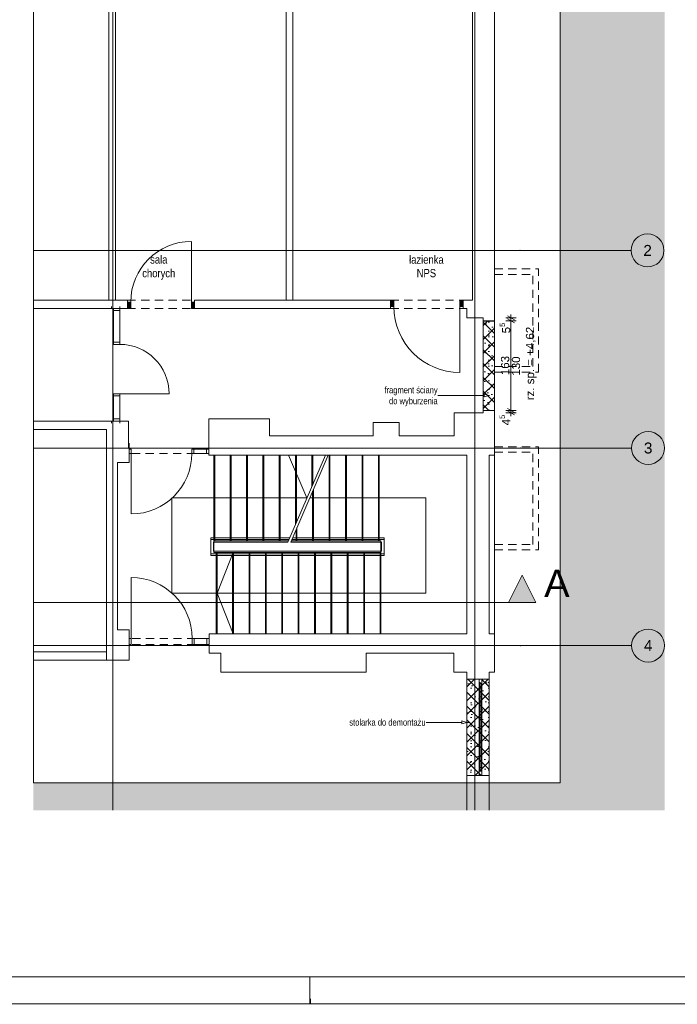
# Paper-space layout 'A-19 ROZBIÓRKI - PIĘTRO 1' of a CAD drawing. Header units: millimetres. Extents: x 0 to 540, y 0 to 297.
# Tile 6 of 8: x 307 to 427, y 0 to 179. Entities that reach past the tile are written whole.
import ezdxf
from ezdxf.xclip import XClip

# ---------------------------------------------------------------- set-up
doc = ezdxf.new("R2010")
doc.units = ezdxf.units.MM
doc.header["$MEASUREMENT"] = 0
doc.header["$XCLIPFRAME"] = 0
for name, pattern in [('ACAD_ISO03W100', [300, 120, -180]), ('DASHDOTX2', [1000, 500, -250, 0, -250]), ('GESTRICHELT2', [93.75, 62.5, -31.25]), ('Przer. długie kreski', [2.5, 1.5, -1]), ('PRZERYWANA_DU_A', [550, 350.0000000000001, -199.9999999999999])]:
    doc.linetypes.add(name, pattern=pattern)
for name, color, linetype, lineweight in [('0_Nr_pióra__2', 8, 'Continuous', 13), ('A_linie przekroju_Nr_pióra__1', 7, 'Continuous', 20), ('A_pomocnicze_Nr_pióra__1', 7, 'Continuous', 20), ('A_wymiary_Nr_pióra__1', 7, 'Continuous', 20), ('A_wymiary_Nr_pióra__2', 8, 'Continuous', 13), ('A_ściany_Nr_pióra__1', 7, 'Continuous', 20), ('Drzwi Archicad_Nr_pióra__1', 7, 'Continuous', 20)]:
    doc.layers.add(name, color=color, linetype=linetype, lineweight=lineweight)
for name, color, linetype, lineweight, true_color in [('A__balustrada_Nr_pióra__161', 7, 'Continuous', 5, 0x949494), ('A_Arkusz_Nr_pióra__255', 7, 'Continuous', 15, 0x242424), ('A_opis_Nr_pióra__255', 7, 'Continuous', 15, 0x242424), ('A_opis_Nr_pióra__8', 7, 'Continuous', 13, 0x4c4c4c), ('A_osie_Nr_pióra__16', 7, 'Continuous', 5, 0x0f0f0f), ('A_osie_Nr_pióra__76', 7, 'Continuous', 5, 0x2d2d2d), ('A_pochwyt_Nr_pióra__161', 7, 'Continuous', 5, 0x949494), ('A_pomocnicze_Nr_pióra__4', 7, 'Continuous', 18, 0x4b4b4b), ('A_rozbiórki_Nr_pióra__10', 7, 'Continuous', 13, 0x4b4b4b), ('A_schody_Nr_pióra__10', 7, 'Continuous', 13, 0x4b4b4b), ('A_schody_Nr_pióra__4', 7, 'Continuous', 18, 0x4b4b4b), ('A_ściany_Nr_pióra__10', 7, 'Continuous', 13, 0x4b4b4b), ('Okna Archicada_Nr_pióra__19', 7, 'Continuous', 5, 0x191919)]:
    doc.layers.add(name, color=color, linetype=linetype, lineweight=lineweight, true_color=true_color)
for name, color, linetype in [('A_linie przekroju', 7, 'Continuous'), ('A_podrys', 7, 'Continuous'), ('A_rozbiórki', 7, 'Continuous'), ('Drzwi Archicad', 7, 'Continuous')]:
    doc.layers.add(name, color=color, linetype=linetype)
doc.styles.add('STYL_AUTOMATYCZNY_1', font='arial.ttf')
doc.styles.add('STYL_AUTOMATYCZNY_2', font='ARIALN.TTF')
doc.styles.add('STYL_AUTOMATYCZNY_4', font='arial.ttf')
pattern_1 = [(45, (-1715.196666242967, -343.8120500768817), (-1.257235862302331, 1.257235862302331), []), (135, (-1715.196666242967, -343.8120500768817), (1.257235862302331, 1.257235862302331), []), (90, (-1716.453902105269, -342.5548142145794), (-1.600200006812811, 0), [0, -1.066800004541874, 0, -1.600200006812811]), (155, (-1715.196666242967, -341.2975783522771), (0.6762737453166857, 1.450273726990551), [0, -0.7823200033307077, 0, -1.351280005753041])]

# ---------------------------------------------------------------- blocks, each defined once
blk = doc.blocks.new('Rysunek_2_2', base_point=(-1715.196666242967, -343.8120500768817))
at = {"linetype": 'Continuous', "lineweight": 0, "true_color": 0x484848}
blk.add_hatch(color=251, dxfattribs=at).paths.add_polyline_path([(424.6684466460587, 244.0727836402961), (309.6032347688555, 244.0727836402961), (309.6032347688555, 199.0727832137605), (405.6684422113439, 199.0727832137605), (405.6684422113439, 40.26278694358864), (309.6032347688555, 40.26278694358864), (309.6032347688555, 35.26278302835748), (424.6684466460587, 35.26278302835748)])
at = {"layer": 'A_linie przekroju', "linetype": 'Continuous', "lineweight": 0, "true_color": 0x000000}
blk.add_hatch(color=18, dxfattribs=at).paths.add_polyline_path([(401.2129485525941, 73.09548869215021), (398.7129485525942, 78.09548869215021), (396.2129485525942, 73.09548869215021)])
at = {"layer": 'A_rozbiórki', "linetype": 'Continuous', "lineweight": 0, "true_color": 0x4b4b4b}
h = blk.add_hatch(dxfattribs=at)
h.set_pattern_fill('facing_tile_0002', color=251, style=0, pattern_type=2)
h.set_pattern_definition(pattern_1)
h.paths.add_polyline_path([(391.6184427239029, 124.4180721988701), (391.6184427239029, 108.1027840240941), (393.668442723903, 108.1027840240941), (393.668442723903, 124.4180721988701)])
h = blk.add_hatch(dxfattribs=at)
h.set_pattern_fill('facing_tile_0002', color=251, style=0, pattern_type=2)
h.set_pattern_definition(pattern_1)
h.paths.add_polyline_path([(388.6484427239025, 59.11278402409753), (388.6484427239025, 41.61278402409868), (392.6684427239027, 41.61278402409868), (392.6684427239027, 59.11278402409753)])
at = {"layer": 'Drzwi Archicad', "linetype": 'Continuous', "lineweight": 0, "true_color": 0xfdfdfd}
for points in [[(326.7484427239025, 126.7027840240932), (327.3484427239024, 126.7027840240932), (327.3484427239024, 127.8527840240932), (326.7484427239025, 127.8527840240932)], [(338.9984427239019, 127.8527840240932), (338.398442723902, 127.8527840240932), (338.398442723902, 126.7027840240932), (338.9984427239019, 126.7027840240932)], [(374.7184427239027, 128.2027840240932), (374.7184427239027, 127.0527840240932), (375.3184427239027, 127.0527840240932), (375.3184427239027, 128.2027840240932)], [(387.9484427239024, 127.0527840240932), (387.9484427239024, 128.2027840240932), (387.3484427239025, 128.2027840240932), (387.3484427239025, 127.0527840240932)]]:
    blk.add_hatch(color=7, dxfattribs=at).paths.add_polyline_path(points)
at = {"layer": '0_Nr_pióra__2', "color": 8, "linetype": 'PRZERYWANA_DU_A', "lineweight": 13, "flags": 128}
for points in [[(309.6032325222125, 199.0727840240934), (309.6032325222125, 40.26278402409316)], [(309.6032325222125, 40.26278402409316), (405.6684427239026, 40.26278402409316), (405.6684427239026, 199.0727840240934), (309.6032325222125, 199.0727840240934)]]:
    blk.add_lwpolyline(points, dxfattribs=at)
at = {"layer": 'A__balustrada_Nr_pióra__161', "color": 252, "linetype": 'Continuous', "lineweight": 5, "true_color": 0x949494}
for p, q in [((341.9284417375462, 81.66278255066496), (341.9284417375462, 84.90278386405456)), ((341.9284417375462, 84.60278408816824), (356.2273316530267, 84.60278408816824)), ((356.7273302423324, 84.60278408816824), (373.5584421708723, 84.60278408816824)), ((373.5584421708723, 81.66278255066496), (373.5584421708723, 84.90278386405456)), ((342.4284434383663, 84.10278549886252), (356.0119495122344, 84.10278549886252)), ((342.4284434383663, 82.46278402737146), (342.4284434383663, 84.10278549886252)), ((356.5119481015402, 84.10278549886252), (373.0584435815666, 84.10278549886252)), ((373.0584435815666, 82.46278402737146), (373.0584435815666, 84.10278549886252)), ((341.9284417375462, 81.96278543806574), (373.5584421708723, 81.96278543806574)), ((342.4284434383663, 82.46278402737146), (373.0584435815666, 82.46278402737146))]:
    blk.add_line(p, q, dxfattribs=at)
at = {"layer": 'A_linie przekroju_Nr_pióra__1', "color": 7, "linetype": 'ACAD_ISO03W100', "lineweight": 20}
blk.add_line((309.6032353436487, 73.0954883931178), (396.2129487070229, 73.0954883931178), dxfattribs=at)
at = {"layer": 'A_linie przekroju_Nr_pióra__1', "color": 7, "linetype": 'Continuous', "lineweight": 20, "flags": 128}
blk.add_lwpolyline([(401.2129485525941, 73.09548869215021), (396.2129485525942, 73.09548869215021), (398.7129485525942, 78.09548869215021)], close=True, dxfattribs=at)
at = {"layer": 'A_opis_Nr_pióra__255', "color": 250, "linetype": 'Continuous', "lineweight": 15, "true_color": 0x242424}
for p, q in [((385.5477140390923, 110.8154076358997), (383.3070969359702, 110.8154076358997)), ((391.7743429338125, 110.8154076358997), (385.5477140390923, 110.8154076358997)), ((391.7743429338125, 110.5654067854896), (391.7743429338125, 111.0654084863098)), ((392.7073554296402, 110.8154076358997), (391.7743429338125, 111.0654084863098)), ((392.7073554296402, 110.8154076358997), (391.7743429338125, 110.5654067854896)), ((383.4454161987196, 51.27491734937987), (381.2047990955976, 51.27491734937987)), ((387.7154314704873, 51.27491734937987), (383.4454161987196, 51.27491734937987)), ((387.7154314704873, 51.02491649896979), (387.7154314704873, 51.52491508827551)), ((388.648443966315, 51.27491734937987), (387.7154314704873, 51.52491508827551)), ((388.648443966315, 51.27491734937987), (387.7154314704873, 51.02491649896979))]:
    blk.add_line(p, q, dxfattribs=at)
at = {"layer": 'A_osie_Nr_pióra__16', "color": 250, "linetype": 'DASHDOTX2', "lineweight": 5, "true_color": 0x0f0f0f}
for p, q in [((324.1004417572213, 184.72075862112), (324.1004417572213, 35.26278466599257)), ((390.1004414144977, 184.72075862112), (390.1004414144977, 35.26278466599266)), ((398.3161532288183, 137.2627828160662), (309.6032327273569, 137.2627828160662)), ((398.3161550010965, 137.2627840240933), (418.5672359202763, 137.2627825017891)), ((398.4173639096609, 101.2627815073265), (309.6032327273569, 101.2627815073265)), ((398.417362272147, 101.2627840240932), (418.6684441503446, 101.262784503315)), ((398.4173639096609, 65.2627875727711), (309.6032327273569, 65.2627875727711)), ((398.417362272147, 65.26278402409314), (418.6684441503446, 65.26278339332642))]:
    blk.add_line(p, q, dxfattribs=at)
for p in [(398.3161550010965, 137.2627840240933), (398.3161550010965, 137.2627840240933), (398.417362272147, 101.2627840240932), (398.417362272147, 101.2627840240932), (398.417362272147, 65.26278402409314), (398.417362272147, 65.26278402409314)]:
    blk.add_point(p, dxfattribs=at)
at = {"layer": 'A_osie_Nr_pióra__76', "color": 250, "linetype": 'Continuous', "lineweight": 5, "true_color": 0x2d2d2d}
for centre in [(421.5672354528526, 137.2627840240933), (421.668442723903, 101.2627840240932), (421.668442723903, 65.26278402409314)]:
    blk.add_circle(centre, 3, dxfattribs=at)
at = {"layer": 'A_pochwyt_Nr_pióra__161', "color": 252, "linetype": 'Continuous', "lineweight": 5, "true_color": 0x949494}
for p, q in [((341.9284417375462, 84.90278386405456), (356.3565590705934, 84.90278386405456)), ((356.8565607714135, 84.90278386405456), (373.5584421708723, 84.90278386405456)), ((341.9284417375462, 81.66278255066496), (373.5584421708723, 81.66278255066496))]:
    blk.add_line(p, q, dxfattribs=at)
at = {"layer": 'A_pomocnicze_Nr_pióra__1', "color": 7, "linetype": 'Continuous', "lineweight": 20}
for p, q in [((393.6684431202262, 99.95278402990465), (393.6684431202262, 67.39278304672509)), ((388.648443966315, 59.11278487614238), (388.648443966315, 41.61278446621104)), ((392.6684428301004, 59.11278487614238), (392.6684428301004, 41.61278446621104))]:
    blk.add_line(p, q, dxfattribs=at)
at = {"layer": 'A_rozbiórki_Nr_pióra__10', "color": 251, "linetype": 'ACAD_ISO03W100', "lineweight": 13, "true_color": 0x4b4b4b, "flags": 128}
for points in [[(391.6184427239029, 124.4180721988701), (393.668442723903, 124.4180721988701), (393.668442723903, 108.1027840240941), (391.6184427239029, 108.1027840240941)], [(388.6484427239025, 59.11278402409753), (392.6684427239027, 59.11278402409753), (392.6684427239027, 41.61278402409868), (388.6484427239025, 41.61278402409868)]]:
    blk.add_lwpolyline(points, close=True, dxfattribs=at)
at = {"layer": 'A_schody_Nr_pióra__10', "color": 251, "linetype": 'GESTRICHELT2', "lineweight": 13, "true_color": 0x4b4b4b}
for p, q in [((342.6784411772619, 99.95278402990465), (342.6784411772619, 84.35278323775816)), ((345.6524422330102, 99.95278402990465), (345.6524422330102, 84.35278323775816)), ((348.6264432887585, 99.95278402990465), (348.6264432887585, 84.35278323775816)), ((351.6004412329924, 99.95278402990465), (351.6004412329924, 84.35278323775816)), ((354.5744422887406, 99.95278402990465), (354.5744422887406, 84.35278323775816)), ((357.5484433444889, 99.95278402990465), (357.5484433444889, 87.66967940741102)), ((360.5224412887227, 99.95278402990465), (360.5224412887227, 94.57367566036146)), ((363.6594421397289, 99.95278402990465), (363.6594421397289, 84.35278323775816)), ((366.6624425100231, 99.95278402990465), (366.6624425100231, 84.35278323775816)), ((369.6654428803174, 99.95278402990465), (369.6654428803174, 84.35278323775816)), ((372.6684432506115, 99.95278402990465), (372.6684432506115, 84.35278323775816)), ((360.6564417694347, 93.7240237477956), (360.6564417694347, 84.35278323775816)), ((357.6534413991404, 86.75270676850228), (357.6534413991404, 84.35278323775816)), ((342.9384424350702, 82.21278317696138), (342.9384424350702, 67.39278304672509)), ((345.9254433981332, 82.21278317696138), (345.9254433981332, 67.39278304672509)), ((348.9124412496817, 82.21278317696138), (348.9124412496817, 67.39278304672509)), ((351.8994422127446, 82.21278317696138), (351.8994422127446, 67.39278304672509)), ((354.8864431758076, 82.21278317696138), (354.8864431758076, 67.39278304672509)), ((357.8734441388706, 82.21278317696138), (357.8734441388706, 67.39278304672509)), ((360.8604419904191, 82.21278317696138), (360.8604419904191, 67.39278304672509)), ((363.8474429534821, 82.21278317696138), (363.8474429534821, 67.39278304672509)), ((366.8344439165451, 82.21278317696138), (366.8344439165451, 67.39278304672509)), ((369.8214417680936, 82.21278317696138), (369.8214417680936, 67.39278304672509)), ((372.8084427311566, 82.21278317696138), (372.8084427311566, 67.39278304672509))]:
    blk.add_line(p, q, dxfattribs=at)
at = {"layer": 'A_schody_Nr_pióra__4', "color": 251, "linetype": 'Continuous', "lineweight": 18, "true_color": 0x4b4b4b}
for p, q in [((342.5284412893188, 99.95278402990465), (342.5284412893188, 82.21278317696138)), ((345.502442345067, 99.95278402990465), (345.502442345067, 84.35278323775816)), ((348.4764434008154, 99.95278402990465), (348.4764434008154, 84.35278323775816)), ((351.4504413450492, 99.95278402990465), (351.4504413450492, 84.35278323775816)), ((354.4244424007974, 99.95278402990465), (354.4244424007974, 84.35278323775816)), ((356.0119495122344, 84.10278549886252), (362.8395767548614, 99.95278402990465)), ((359.4796078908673, 92.15278363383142), (356.1196390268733, 99.95278402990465)), ((356.5119481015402, 84.10278549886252), (363.339575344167, 99.95278402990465)), ((357.3984434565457, 99.95278402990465), (357.3984434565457, 87.32146360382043)), ((360.3724414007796, 99.95278402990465), (360.3724414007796, 94.22545674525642)), ((363.5094422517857, 99.95278402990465), (363.5094422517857, 84.35278323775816)), ((366.51244262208, 99.95278402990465), (366.51244262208, 84.35278323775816)), ((369.5154429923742, 99.95278402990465), (369.5154429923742, 84.35278323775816)), ((372.5184433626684, 99.95278402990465), (372.5184433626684, 84.35278323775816)), ((360.5064418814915, 93.37580483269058), (360.5064418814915, 84.35278323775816)), ((359.4796078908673, 92.15278363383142), (334.8284418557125, 92.15278363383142)), ((334.8284418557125, 74.80278311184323), (334.8284418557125, 92.15278363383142)), ((381.1623891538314, 92.15278363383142), (359.979606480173, 92.15278363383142)), ((381.1623891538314, 74.80278311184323), (381.1623891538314, 92.15278363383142)), ((357.5034415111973, 86.40448785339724), (357.5034415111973, 84.35278323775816)), ((342.5284412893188, 84.35278323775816), (356.1196390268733, 84.35278323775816)), ((356.6196407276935, 84.35278323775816), (372.9584426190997, 84.35278323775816)), ((372.9584426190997, 84.35278323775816), (372.9584426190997, 67.39278304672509)), ((372.9584426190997, 82.21278317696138), (342.5284412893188, 82.21278317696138)), ((343.0884423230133, 82.21278317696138), (343.0884423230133, 67.39278304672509)), ((346.0504547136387, 82.21278317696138), (343.0884423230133, 74.80278311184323)), ((346.0754432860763, 82.21278317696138), (346.0754432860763, 67.39278304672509)), ((349.0624442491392, 82.21278317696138), (349.0624442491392, 67.39278304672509)), ((352.0494421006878, 82.21278317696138), (352.0494421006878, 67.39278304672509)), ((355.0364430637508, 82.21278317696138), (355.0364430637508, 67.39278304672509)), ((358.0234440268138, 82.21278317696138), (358.0234440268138, 67.39278304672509)), ((361.0104418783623, 82.21278317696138), (361.0104418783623, 67.39278304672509)), ((363.9974428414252, 82.21278317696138), (363.9974428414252, 67.39278304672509)), ((366.9844438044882, 82.21278317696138), (366.9844438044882, 67.39278304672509)), ((369.9714416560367, 82.21278317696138), (369.9714416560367, 67.39278304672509)), ((334.8284418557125, 74.80278311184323), (381.1623891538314, 74.80278311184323)), ((346.0504920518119, 67.39278304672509), (343.0884423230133, 74.80278311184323))]:
    blk.add_line(p, q, dxfattribs=at)
at = {"layer": 'A_wymiary_Nr_pióra__1', "color": 7, "linetype": 'Continuous', "lineweight": 20}
for p, q in [((396.0434434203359, 125.3336282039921), (397.2934414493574, 124.6119404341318)), ((397.2934414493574, 124.0572289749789), (396.0434434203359, 124.7789167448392)), ((396.0434434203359, 108.4636285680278), (397.2934414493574, 107.7419407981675)), ((396.0434434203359, 108.0136289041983), (397.2934414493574, 107.2919411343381))]:
    blk.add_line(p, q, dxfattribs=at)
at = {"layer": 'A_wymiary_Nr_pióra__2', "color": 8, "linetype": 'Continuous', "lineweight": 13}
for p, q in [((396.6684439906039, 124.9727827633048), (396.6684439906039, 125.5840335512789)), ((397.6059432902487, 124.9727827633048), (395.7309415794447, 124.9727827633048)), ((397.6059432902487, 124.4180713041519), (395.7309415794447, 124.4180713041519)), ((396.6684439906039, 124.4180713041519), (396.6684439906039, 124.9727827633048)), ((396.6684439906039, 108.1027831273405), (396.6684439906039, 124.4180713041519)), ((397.6059432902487, 108.1027831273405), (395.7309415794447, 108.1027831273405)), ((397.6059432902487, 107.652783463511), (395.7309415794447, 107.652783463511)), ((396.6684439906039, 107.652783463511), (396.6684439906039, 108.1027831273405)), ((396.6684439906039, 107.0415326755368), (396.6684439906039, 107.652783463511))]:
    blk.add_line(p, q, dxfattribs=at)
at = {"layer": 'A_ściany_Nr_pióra__1', "color": 7, "linetype": 'Continuous', "lineweight": 20}
for p, q in [((326.7484424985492, 128.2027836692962), (326.3784429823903, 128.2027836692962)), ((326.7484424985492, 127.8527849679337), (326.7484424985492, 128.2027836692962)), ((326.7484424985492, 126.7027847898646), (326.7484424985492, 127.8527849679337)), ((338.9984437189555, 128.2027836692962), (339.3684432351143, 128.2027836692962)), ((338.9984437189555, 127.8527849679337), (338.9984437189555, 128.2027836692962)), ((338.9984437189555, 126.7027847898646), (338.9984437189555, 127.8527849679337)), ((374.7184427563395, 128.2027836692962), (374.2484422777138, 128.2027836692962)), ((374.7184427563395, 128.2027836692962), (374.7184427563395, 127.0527834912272)), ((387.9484434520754, 128.2027836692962), (388.4184439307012, 128.2027836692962)), ((387.9484434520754, 128.2027836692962), (387.9484434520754, 127.0527834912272)), ((323.8484425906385, 126.7027847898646), (323.8484425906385, 127.0727843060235)), ((324.198441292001, 126.7027847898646), (323.8484425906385, 126.7027847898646)), ((325.34844147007, 126.7027847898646), (324.198441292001, 126.7027847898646)), ((325.34844147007, 126.7027847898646), (325.34844147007, 127.0727843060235)), ((326.7484424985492, 126.7027847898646), (326.2784420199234, 126.7027847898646)), ((338.9984437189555, 126.7027847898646), (339.4684441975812, 126.7027847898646)), ((374.7184427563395, 126.7027847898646), (374.3484432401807, 126.7027847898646)), ((374.7184427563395, 127.0527834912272), (374.7184427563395, 126.7027847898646)), ((387.9484434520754, 127.0527834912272), (387.9484434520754, 126.7027847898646)), ((387.9484434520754, 126.7027847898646), (388.3184429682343, 126.7027847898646)), ((392.9184436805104, 124.4027844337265), (391.6184436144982, 124.4027844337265)), ((392.9184436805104, 124.4027844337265), (393.6684431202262, 124.4027844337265)), ((392.9184436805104, 108.1027831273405), (391.6184436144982, 108.1027831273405)), ((392.9184436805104, 108.1027831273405), (393.6684431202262, 108.1027831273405)), ((323.8484425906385, 106.1477843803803), (323.8484425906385, 105.7777848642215)), ((324.198441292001, 106.1477843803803), (323.8484425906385, 106.1477843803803)), ((325.34844147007, 106.1477843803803), (324.198441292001, 106.1477843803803)), ((325.34844147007, 106.1477843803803), (325.34844147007, 105.7777848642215)), ((327.0584426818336, 101.0727829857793), (327.0584426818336, 102.1527834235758)), ((327.0584426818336, 100.2727846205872), (327.0584426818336, 101.0727829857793)), ((341.5684426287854, 101.0727829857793), (341.5684426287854, 102.1527834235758)), ((341.5684426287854, 100.2727846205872), (341.5684426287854, 101.0727829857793)), ((327.0584426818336, 99.95278402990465), (327.0584426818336, 100.2727846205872)), ((341.5684426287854, 99.95278402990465), (341.5684426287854, 100.2727846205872)), ((327.0484422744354, 67.38278263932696), (327.0484422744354, 66.5827842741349)), ((327.0484422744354, 66.5827842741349), (327.0484422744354, 65.43278409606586)), ((341.6284419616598, 67.38278263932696), (341.6284419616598, 66.5827842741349)), ((341.6284419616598, 66.5827842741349), (341.6284419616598, 65.43278409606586)), ((327.0484422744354, 65.43278409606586), (327.0484422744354, 65.18278324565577)), ((341.6284419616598, 65.43278409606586), (341.6284419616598, 65.18278324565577)), ((392.6684428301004, 59.11278487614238), (388.648443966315, 59.11278487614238)), ((392.6684428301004, 41.61278446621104), (388.648443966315, 41.61278446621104))]:
    blk.add_line(p, q, dxfattribs=at)
at = {"layer": 'A_ściany_Nr_pióra__1', "color": 7, "linetype": 'Continuous', "lineweight": 20, "flags": 128}
for points in [[(323.3504427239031, 191.0727840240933), (323.3504427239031, 128.2027840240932)], [(324.5504427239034, 128.2027840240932), (324.5504427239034, 191.0727840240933)], [(355.7004427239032, 191.1727840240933), (355.7004427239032, 128.2027840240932)], [(356.9004427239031, 128.2027840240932), (356.9004427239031, 191.1727840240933)], [(389.6484427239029, 190.3227840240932), (389.6484427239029, 128.2027840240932)], [(393.668442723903, 128.2027840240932), (393.668442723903, 190.3227840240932)], [(326.7484423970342, 128.2027840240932), (309.6032325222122, 128.2027840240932)], [(323.3504427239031, 128.2027840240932), (324.5504427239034, 128.2027840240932)], [(374.7184426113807, 128.2027840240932), (338.998442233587, 128.2027840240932)], [(355.7004427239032, 128.2027840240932), (356.9004427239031, 128.2027840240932)], [(389.6484427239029, 128.2027840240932), (387.9484429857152, 128.2027840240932)], [(393.668442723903, 124.9727840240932), (393.668442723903, 128.2027840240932)], [(309.6032325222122, 126.7027840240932), (323.8484427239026, 126.7027840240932)], [(325.3484427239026, 126.7027840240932), (326.7484431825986, 126.7027840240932)], [(338.9984429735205, 126.7027840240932), (374.7184430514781, 126.7027840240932)], [(387.9484429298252, 126.7027840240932), (388.6184427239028, 126.7027840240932)], [(388.6184427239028, 126.7027840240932), (388.6184427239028, 124.9727840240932)], [(388.6184427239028, 124.9727840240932), (391.6184427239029, 124.9727840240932)], [(391.6184427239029, 124.9727840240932), (391.6184427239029, 124.4027840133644)], [(393.668442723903, 124.4027838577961), (393.668442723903, 124.9727840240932)], [(391.6184427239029, 107.6527840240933), (386.2984427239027, 107.6527840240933)], [(386.2984427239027, 107.6527840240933), (386.2984427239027, 103.4527840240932)], [(391.6184427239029, 108.102784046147), (391.6184427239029, 107.6527840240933)], [(393.668442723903, 99.95278402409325), (393.668442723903, 108.1027840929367)], [(322.9084427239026, 106.1477840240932), (309.6032325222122, 106.1477840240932)], [(323.8484427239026, 106.1477840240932), (322.9084427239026, 106.1477840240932)], [(326.9282340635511, 106.1477840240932), (325.3484427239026, 106.1477840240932)], [(326.9284427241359, 101.2227785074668), (326.9282340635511, 106.1477840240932)], [(352.6684427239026, 106.5527840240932), (341.5684427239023, 106.5527840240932)], [(341.5684427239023, 106.5527840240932), (341.5684427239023, 102.1527840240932)], [(352.6684427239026, 103.4527840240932), (352.6684427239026, 106.5527840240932)], [(376.2984427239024, 105.9027840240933), (371.5484427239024, 105.9027840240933)], [(371.5484427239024, 105.9027840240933), (371.5484427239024, 103.4527840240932)], [(376.2984427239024, 103.4527840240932), (376.2984427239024, 105.9027840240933)], [(309.6032325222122, 104.6477840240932), (322.9084427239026, 104.6477840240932)], [(322.9084427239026, 104.6477840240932), (322.9084427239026, 98.64778402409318)], [(371.5484427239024, 103.4527840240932), (352.6684427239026, 103.4527840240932)], [(386.2984427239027, 103.4527840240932), (376.2984427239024, 103.4527840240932)], [(327.0586513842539, 101.2227840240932), (326.9284427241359, 101.2227785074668)], [(327.0584427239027, 98.64778402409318), (327.0586513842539, 101.2227840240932)], [(341.5684427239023, 99.95278402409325), (352.6684427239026, 99.95278402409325)], [(352.6684427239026, 99.95278402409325), (371.5484427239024, 99.95278402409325)], [(371.5484427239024, 99.95278402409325), (376.2984427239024, 99.95278402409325)], [(376.2984427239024, 99.95278402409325), (386.2984427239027, 99.95278402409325)], [(386.2984427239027, 99.95278402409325), (388.6484427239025, 99.95278402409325)], [(388.6484427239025, 99.95278402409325), (388.6484427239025, 67.39278402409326)], [(392.6684427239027, 67.39278402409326), (392.6684427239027, 99.95278402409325)], [(392.6684427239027, 99.95278402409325), (393.668442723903, 99.95278402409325)], [(322.9084427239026, 98.64778402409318), (322.9084427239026, 62.61778402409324)], [(324.9084427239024, 98.64778402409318), (327.0584427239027, 98.64778402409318)], [(324.9084427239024, 68.11778402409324), (324.9084427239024, 98.64778402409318)], [(327.0484427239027, 68.11778402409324), (324.9084427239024, 68.11778402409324)], [(327.0484427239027, 62.61778402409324), (327.0484427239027, 68.11778402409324)], [(343.7684427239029, 67.39278402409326), (341.6284427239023, 67.39278402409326)], [(341.6284427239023, 67.39278402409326), (341.6284427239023, 63.89278402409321)], [(370.2684427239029, 67.39278402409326), (343.7684427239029, 67.39278402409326)], [(386.2684427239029, 67.39278402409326), (370.2684427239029, 67.39278402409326)], [(388.6484427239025, 67.39278402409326), (386.2684427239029, 67.39278402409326)], [(393.668442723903, 67.39278402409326), (392.6684427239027, 67.39278402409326)], [(393.668442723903, 60.3927840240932), (393.668442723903, 67.39278402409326)], [(322.9084424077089, 64.11778402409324), (309.6032325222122, 64.11778121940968)], [(322.9084427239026, 62.61778402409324), (322.9084424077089, 64.11778402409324)], [(341.6284427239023, 63.89278402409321), (343.7684427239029, 63.89278402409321)], [(343.7684427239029, 63.89278402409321), (343.7684427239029, 60.3927840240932)], [(370.2684427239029, 60.3927840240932), (370.2684427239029, 63.89278402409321)], [(370.2684427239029, 63.89278402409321), (386.2684427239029, 63.89278402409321)], [(386.2684427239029, 63.89278402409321), (386.2684427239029, 60.3927840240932)], [(309.6032325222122, 62.61778121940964), (322.9084427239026, 62.61778402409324)], [(322.9084427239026, 62.61778402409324), (327.0484427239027, 62.61778402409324)], [(343.7684427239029, 60.3927840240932), (370.2684427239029, 60.3927840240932)], [(386.2684427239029, 60.3927840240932), (388.6484427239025, 60.3927840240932)], [(388.6484427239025, 60.3927840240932), (388.6484427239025, 59.11278402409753)], [(392.6684427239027, 60.3927840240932), (393.668442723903, 60.3927840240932)], [(392.6684427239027, 59.11278402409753), (392.6684427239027, 60.3927840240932)], [(388.6484427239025, 41.61278402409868), (388.6484427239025, 35.26278402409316)], [(392.6684427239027, 35.26278402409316), (392.6684427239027, 41.61278402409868)]]:
    blk.add_lwpolyline(points, dxfattribs=at)
at = {"layer": 'A_ściany_Nr_pióra__10', "color": 251, "linetype": 'Przer. długie kreski', "lineweight": 13, "true_color": 0x4b4b4b}
for p, q in [((393.6684431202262, 133.9027825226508), (401.6684423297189, 133.9027825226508)), ((393.6684431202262, 132.9027853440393), (400.668442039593, 132.9027853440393)), ((400.668442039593, 116.1027854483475), (400.668442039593, 132.9027853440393)), ((401.6684423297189, 115.1027851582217), (401.6684423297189, 133.9027825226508)), ((326.7484424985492, 128.2027836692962), (338.9984437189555, 128.2027836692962)), ((374.7184427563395, 128.2027836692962), (387.9484434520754, 128.2027836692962)), ((326.7484424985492, 126.7027847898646), (338.9984437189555, 126.7027847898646)), ((374.7184427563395, 126.7027847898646), (387.9484434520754, 126.7027847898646)), ((393.6684431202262, 116.1027854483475), (400.668442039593, 116.1027854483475)), ((393.6684431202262, 115.1027851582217), (401.6684423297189, 115.1027851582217)), ((341.5684426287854, 101.2227828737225), (327.0586511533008, 101.2227828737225)), ((393.6684431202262, 101.5027849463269), (401.6684423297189, 101.5027849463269)), ((393.6684431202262, 100.5027846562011), (400.668442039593, 100.5027846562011)), ((400.668442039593, 83.70278476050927), (400.668442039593, 100.5027846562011)), ((401.6684423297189, 82.7027844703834), (401.6684423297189, 101.5027849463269)), ((341.5684426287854, 100.272747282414), (327.0586511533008, 100.272747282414)), ((393.6684431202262, 83.70278476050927), (400.668442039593, 83.70278476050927)), ((393.6684431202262, 82.7027844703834), (401.6684423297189, 82.7027844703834)), ((341.6284419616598, 66.5827842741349), (327.1186504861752, 66.5827842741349)), ((341.6284419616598, 65.43278409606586), (327.1186504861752, 65.43278409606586))]:
    blk.add_line(p, q, dxfattribs=at)
at = {"layer": 'Drzwi Archicad_Nr_pióra__1', "color": 7, "linetype": 'Continuous', "lineweight": 20}
for p, q in [((338.3984441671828, 127.8527849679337), (338.3984441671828, 138.9027839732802)), ((326.7484424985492, 128.2027836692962), (326.3784429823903, 128.2027836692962)), ((326.7484424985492, 128.2027836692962), (326.3784429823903, 128.2027836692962)), ((326.7484424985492, 127.8527849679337), (326.7484424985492, 128.2027836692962)), ((326.7484424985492, 127.8527849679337), (326.7484424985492, 128.2027836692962)), ((327.3484420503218, 127.8527849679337), (326.7484424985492, 127.8527849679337)), ((326.7484424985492, 127.8527849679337), (326.7484424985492, 126.7027847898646)), ((326.7484424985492, 126.7027847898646), (326.7484424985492, 127.8527849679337)), ((326.7484424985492, 126.7027847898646), (326.7484424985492, 127.8527849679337)), ((327.3484420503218, 126.7027847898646), (327.3484420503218, 127.8527849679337)), ((338.9984437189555, 127.8527849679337), (338.3984441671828, 127.8527849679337)), ((338.3984441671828, 127.8527849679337), (338.3984441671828, 126.7027847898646)), ((338.9984437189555, 127.8527849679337), (338.9984437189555, 128.2027836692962)), ((338.9984437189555, 127.8527849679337), (338.9984437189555, 128.2027836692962)), ((338.9984437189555, 128.2027836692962), (339.3684432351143, 128.2027836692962)), ((338.9984437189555, 128.2027836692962), (339.3684432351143, 128.2027836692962)), ((338.9984437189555, 126.7027847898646), (338.9984437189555, 127.8527849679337)), ((338.9984437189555, 126.7027847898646), (338.9984437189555, 127.8527849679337)), ((338.9984437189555, 126.7027847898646), (338.9984437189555, 127.8527849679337)), ((374.7184427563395, 128.2027836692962), (374.2484422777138, 128.2027836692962)), ((374.7184427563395, 128.2027836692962), (374.2484422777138, 128.2027836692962)), ((374.7184427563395, 128.2027836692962), (375.3184423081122, 128.2027836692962)), ((374.7184427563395, 127.0527834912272), (374.7184427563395, 128.2027836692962)), ((374.7184427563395, 128.2027836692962), (374.7184427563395, 127.0527834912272)), ((374.7184427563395, 128.2027836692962), (374.7184427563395, 127.0527834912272)), ((375.3184423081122, 128.2027836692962), (375.3184423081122, 127.0527834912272)), ((387.3484439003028, 127.0527834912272), (387.3484439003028, 128.2027836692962)), ((387.3484439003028, 128.2027836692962), (387.9484434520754, 128.2027836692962)), ((387.9484434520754, 128.2027836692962), (387.9484434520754, 127.0527834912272)), ((387.9484434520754, 128.2027836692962), (387.9484434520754, 127.0527834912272)), ((387.9484434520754, 128.2027836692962), (387.9484434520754, 127.0527834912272)), ((387.9484434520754, 128.2027836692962), (388.4184439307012, 128.2027836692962)), ((387.9484434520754, 128.2027836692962), (388.4184439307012, 128.2027836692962)), ((323.8484425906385, 126.7027847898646), (323.8484425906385, 127.0727843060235)), ((323.8484425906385, 126.7027847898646), (323.8484425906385, 127.0727843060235)), ((324.198441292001, 126.7027847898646), (323.8484425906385, 126.7027847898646)), ((324.198441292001, 126.7027847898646), (323.8484425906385, 126.7027847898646)), ((324.198441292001, 126.7027847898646), (324.198441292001, 126.3027840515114)), ((325.34844147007, 126.7027847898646), (324.198441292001, 126.7027847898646)), ((325.34844147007, 126.7027847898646), (324.198441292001, 126.7027847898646)), ((325.34844147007, 126.7027847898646), (324.198441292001, 126.7027847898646)), ((324.198441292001, 126.3027840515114), (325.34844147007, 126.3027840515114)), ((325.34844147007, 126.7027847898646), (325.34844147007, 127.0727843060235)), ((325.34844147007, 126.7027847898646), (325.34844147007, 127.0727843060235)), ((325.34844147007, 126.3027840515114), (325.34844147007, 126.7027847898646)), ((326.7484424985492, 126.7027847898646), (326.2784420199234, 126.7027847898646)), ((326.7484424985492, 126.7027847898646), (326.2784420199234, 126.7027847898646)), ((326.7484424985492, 126.7027847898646), (327.3484420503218, 126.7027847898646)), ((338.3984441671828, 126.7027847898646), (338.9984437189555, 126.7027847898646)), ((338.9984437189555, 126.7027847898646), (339.4684441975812, 126.7027847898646)), ((338.9984437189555, 126.7027847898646), (339.4684441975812, 126.7027847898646)), ((374.7184427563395, 126.7027847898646), (374.3484432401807, 126.7027847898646)), ((374.7184427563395, 126.7027847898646), (374.3484432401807, 126.7027847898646)), ((375.3184423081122, 127.0527834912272), (374.7184427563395, 127.0527834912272)), ((374.7184427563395, 127.0527834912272), (374.7184427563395, 126.7027847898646)), ((374.7184427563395, 127.0527834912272), (374.7184427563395, 126.7027847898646)), ((387.9484434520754, 127.0527834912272), (387.3484439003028, 127.0527834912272)), ((387.3484439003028, 127.0527834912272), (387.3484439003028, 115.022785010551)), ((387.9484434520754, 127.0527834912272), (387.9484434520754, 126.7027847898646)), ((387.9484434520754, 127.0527834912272), (387.9484434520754, 126.7027847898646)), ((387.9484434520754, 126.7027847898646), (388.3184429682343, 126.7027847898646)), ((387.9484434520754, 126.7027847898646), (388.3184429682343, 126.7027847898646)), ((324.198441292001, 120.5477829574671), (324.198441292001, 120.1477853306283)), ((325.34844147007, 120.5477829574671), (324.198441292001, 120.5477829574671)), ((325.34844147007, 120.1477853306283), (325.34844147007, 120.5477829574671)), ((324.198441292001, 120.1477853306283), (325.34844147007, 120.1477853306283)), ((325.34844147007, 111.1477827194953), (324.198441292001, 111.1477827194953)), ((324.198441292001, 111.1477827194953), (324.198441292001, 110.7477850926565)), ((324.198441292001, 110.7477850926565), (325.34844147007, 110.7477850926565)), ((325.34844147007, 110.7477850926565), (325.34844147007, 111.1477827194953)), ((325.34844147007, 111.1477827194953), (334.348444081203, 111.1477827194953)), ((324.198441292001, 106.1477843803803), (323.8484425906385, 106.1477843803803)), ((324.198441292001, 106.1477843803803), (323.8484425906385, 106.1477843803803)), ((323.8484425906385, 106.1477843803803), (323.8484425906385, 105.7777848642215)), ((323.8484425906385, 106.1477843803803), (323.8484425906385, 105.7777848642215)), ((325.34844147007, 106.5477851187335), (324.198441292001, 106.5477851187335)), ((324.198441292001, 106.5477851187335), (324.198441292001, 106.1477843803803)), ((324.198441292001, 106.1477843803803), (325.34844147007, 106.1477843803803)), ((325.34844147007, 106.1477843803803), (324.198441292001, 106.1477843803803)), ((325.34844147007, 106.1477843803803), (324.198441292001, 106.1477843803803)), ((325.34844147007, 106.1477843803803), (325.34844147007, 106.5477851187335)), ((325.34844147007, 106.1477843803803), (325.34844147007, 105.7777848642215)), ((325.34844147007, 106.1477843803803), (325.34844147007, 105.7777848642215)), ((327.0584426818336, 101.0727829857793), (327.0584426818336, 102.1527834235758)), ((327.4584434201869, 101.0727829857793), (327.0584426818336, 101.0727829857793)), ((327.0584426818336, 101.0727829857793), (327.0584426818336, 100.2727846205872)), ((327.0584426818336, 100.2727846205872), (327.0584426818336, 101.0727829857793)), ((327.0584426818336, 100.2727846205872), (327.0584426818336, 101.0727829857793)), ((327.4584434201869, 100.2727846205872), (327.4584434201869, 101.0727829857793)), ((338.8784419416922, 101.0727829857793), (338.478441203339, 101.0727829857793)), ((338.478441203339, 101.0727829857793), (338.478441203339, 100.2727846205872)), ((338.8784419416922, 100.2727846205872), (338.8784419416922, 101.0727829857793)), ((341.1684418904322, 101.0727829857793), (338.8784419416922, 101.0727829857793)), ((338.8784419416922, 101.0727829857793), (338.8784419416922, 100.2727846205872)), ((341.5684426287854, 101.0727829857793), (341.1684418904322, 101.0727829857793)), ((341.1684418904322, 101.0727829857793), (341.1684418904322, 100.2727846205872)), ((341.1684418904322, 100.2727846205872), (341.1684418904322, 101.0727829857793)), ((341.5684426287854, 101.0727829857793), (341.5684426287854, 102.1527834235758)), ((341.5684426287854, 100.2727846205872), (341.5684426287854, 101.0727829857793)), ((341.5684426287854, 100.2727846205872), (341.5684426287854, 101.0727829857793)), ((341.5684426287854, 100.2727846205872), (341.5684426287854, 101.0727829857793)), ((327.0584426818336, 100.2727846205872), (327.4584434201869, 100.2727846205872)), ((327.0584426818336, 99.95278402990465), (327.0584426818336, 100.2727846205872)), ((327.4584434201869, 100.2727846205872), (327.4584434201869, 89.25278372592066)), ((338.478441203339, 100.2727846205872), (338.8784419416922, 100.2727846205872)), ((338.8784419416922, 100.2727846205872), (341.1684418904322, 100.2727846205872)), ((341.1684418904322, 100.2727846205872), (341.5684426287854, 100.2727846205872)), ((341.5684426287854, 99.95278402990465), (341.5684426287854, 100.2727846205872)), ((327.4484430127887, 66.5827842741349), (327.4484430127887, 77.672784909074)), ((327.0484422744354, 67.38278263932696), (327.0484422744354, 66.5827842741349)), ((327.0484422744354, 66.5827842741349), (327.4484430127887, 66.5827842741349)), ((327.0484422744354, 65.43278409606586), (327.0484422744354, 66.5827842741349)), ((327.0484422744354, 66.5827842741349), (327.0484422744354, 65.43278409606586)), ((327.0484422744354, 66.5827842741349), (327.0484422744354, 65.43278409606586)), ((327.4484430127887, 66.5827842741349), (327.4484430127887, 65.43278409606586)), ((338.5384436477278, 65.43278409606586), (338.5384436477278, 66.5827842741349)), ((338.5384436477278, 66.5827842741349), (338.9384412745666, 66.5827842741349)), ((338.9384412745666, 66.5827842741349), (338.9384412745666, 65.43278409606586)), ((338.9384412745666, 65.43278409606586), (338.9384412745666, 66.5827842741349)), ((338.9384412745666, 66.5827842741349), (341.2284412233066, 66.5827842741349)), ((341.2284412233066, 65.43278409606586), (341.2284412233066, 66.5827842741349)), ((341.2284412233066, 66.5827842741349), (341.6284419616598, 66.5827842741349)), ((341.2284412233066, 66.5827842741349), (341.2284412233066, 65.43278409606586)), ((341.6284419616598, 67.38278263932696), (341.6284419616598, 66.5827842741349)), ((341.6284419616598, 66.5827842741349), (341.6284419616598, 65.43278409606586)), ((341.6284419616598, 66.5827842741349), (341.6284419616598, 65.43278409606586)), ((341.6284419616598, 66.5827842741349), (341.6284419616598, 65.43278409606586)), ((327.4484430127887, 65.43278409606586), (327.0484422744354, 65.43278409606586)), ((327.0484422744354, 65.43278409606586), (327.0484422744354, 65.18278324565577)), ((338.9384412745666, 65.43278409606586), (338.5384436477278, 65.43278409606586)), ((341.2284412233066, 65.43278409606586), (338.9384412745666, 65.43278409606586)), ((341.6284419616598, 65.43278409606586), (341.2284412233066, 65.43278409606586)), ((341.6284419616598, 65.43278409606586), (341.6284419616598, 65.18278324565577))]:
    blk.add_line(p, q, dxfattribs=at)
at = {"layer": 'Drzwi Archicad_Nr_pióra__1', "color": 7, "linetype": 'Continuous', "lineweight": 20, "flags": 128}
for points in [[(324.1984427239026, 126.3027840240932), (324.1984427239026, 120.5477840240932), (325.3484427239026, 120.5477840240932), (325.3484427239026, 126.3027840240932)], [(325.3484427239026, 106.5477840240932), (325.3484427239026, 110.7477840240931), (324.1984427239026, 110.7477840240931), (324.1984427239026, 106.5477840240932)]]:
    blk.add_lwpolyline(points, close=True, dxfattribs=at)
at = {"layer": 'Drzwi Archicad_Nr_pióra__1', "color": 7, "linetype": 'Continuous', "lineweight": 20}
for centre, radius, start, end in [((338.398442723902, 127.8527840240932), 11.04999999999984, 90, 180), ((387.3484427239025, 127.0527840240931), 12.02999999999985, 180, 270), ((325.3484427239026, 111.1477840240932), 9.000000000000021, 0, 90), ((327.4584427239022, 100.2727840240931), 11.01999999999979, 270, 0), ((327.4484427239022, 66.58278402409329), 11.08999999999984, 0, 90)]:
    blk.add_arc(centre, radius, start, end, dxfattribs=at)
at = {"layer": 'Okna Archicada_Nr_pióra__19', "color": 250, "linetype": 'Continuous', "lineweight": 5, "true_color": 0x191919}
for p, q in [((392.9184436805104, 124.4027844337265), (391.6184436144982, 124.4027844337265)), ((391.6184436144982, 124.4027844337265), (391.6184436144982, 108.1027831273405)), ((392.9184436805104, 124.4027844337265), (393.6684431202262, 124.4027844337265)), ((393.6684431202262, 124.4027844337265), (393.6684431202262, 108.1027831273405)), ((392.9184436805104, 108.1027831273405), (391.6184436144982, 108.1027831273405)), ((392.9184436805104, 108.1027831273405), (393.6684431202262, 108.1027831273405)), ((390.8684441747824, 41.61278446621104), (390.8684441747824, 59.11278487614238)), ((391.3684427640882, 58.36278543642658), (390.8684441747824, 58.36278543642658)), ((391.0184440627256, 42.36278390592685), (391.0184440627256, 58.36278543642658)), ((391.218442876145, 42.36278390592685), (391.218442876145, 58.36278543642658)), ((391.3684427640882, 41.61278446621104), (391.3684427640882, 59.11278487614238)), ((391.3684427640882, 42.36278390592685), (390.8684441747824, 42.36278390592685))]:
    blk.add_line(p, q, dxfattribs=at)
at = {"layer": 'A_linie przekroju_Nr_pióra__1', "color": 7, "linetype": 'Continuous', "lineweight": 20, "insert": (402.7129485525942, 74.09549582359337), "char_height": 5, "attachment_point": 7, "style": 'STYL_AUTOMATYCZNY_1'}
blk.add_mtext('\\A1;{\\pql;\\pt0;\\fArial|b0|i0|c238|p0;\\W1.000000;A}', dxfattribs=at)
at = {"layer": 'A_opis_Nr_pióra__8', "color": 251, "linetype": 'Continuous', "lineweight": 13, "true_color": 0x4c4c4c, "insert": (383.3070961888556, 110.6538308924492), "char_height": 1.2, "width": 11.40889718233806, "attachment_point": 6, "line_spacing_factor": 0.9969674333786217, "style": 'STYL_AUTOMATYCZNY_2'}
blk.add_mtext('\\A1;{\\pqr;\\fArial Narrow|b0|i0|c238|p0;\\W1.000000;fragment ściany do wyburzenia}', dxfattribs=at)
at = {"layer": 'A_opis_Nr_pióra__8', "color": 251, "linetype": 'Continuous', "lineweight": 13, "true_color": 0x4c4c4c, "insert": (367.1999984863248, 51.27133633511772), "char_height": 1.2, "attachment_point": 4, "style": 'STYL_AUTOMATYCZNY_2'}
blk.add_mtext('\\A1;{\\pql;\\fArial Narrow|b0|i0|c238|p0;\\W1.000000;stolarka do demontażu}', dxfattribs=at)
at = {"layer": 'A_osie_Nr_pióra__76', "color": 250, "linetype": 'Continuous', "lineweight": 5, "true_color": 0x2d2d2d, "char_height": 2, "attachment_point": 1, "style": 'STYL_AUTOMATYCZNY_1'}
for s, insert in [('\\A1;{\\pql;\\pt0;\\fArial|b0|i0|c238|p0;\\W1.000000;2}', (420.8045104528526, 138.2627839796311)), ('\\A1;{\\pql;\\pt0;\\fArial|b0|i0|c238|p0;\\W1.000000;3}', (420.905717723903, 102.262783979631)), ('\\A1;{\\pql;\\pt0;\\fArial|b0|i0|c238|p0;\\W1.000000;4}', (420.905717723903, 66.26278397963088))]:
    blk.add_mtext(s, dxfattribs=dict(at, insert=insert))
at = {"layer": 'A_pomocnicze_Nr_pióra__4', "color": 251, "linetype": 'Continuous', "lineweight": 18, "true_color": 0x4b4b4b, "char_height": 1.5, "width": 7.733279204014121, "attachment_point": 5, "style": 'STYL_AUTOMATYCZNY_2'}
for s, insert, line_spacing_factor in [('\\A1;{\\pqc;\\fArial Narrow|b0|i0|c238|p0;\\W1.000000;łazienka NPS}', (381.2512574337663, 134.3485848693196), 0.9845546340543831), ('\\A1;{\\pqc;\\fArial Narrow|b0|i0|c238|p0;\\W1.000000;sala chorych}', (332.461106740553, 134.1386921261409), 0.9968368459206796)]:
    blk.add_mtext(s, dxfattribs=dict(at, insert=insert, line_spacing_factor=line_spacing_factor))
at = {"layer": 'A_wymiary_Nr_pióra__1', "color": 7, "linetype": 'Continuous', "lineweight": 20, "char_height": 1.5, "rotation": 90}
for s, insert, attachment_point, style in [('\\A1;{\\pql;\\fArial|b0|i0|c238|p0;\\W1.000000;5\\fArial|b0|i0|c238|p0;\\W1.000000;\\A1{\\H.66x;\\S5^  ;}}', (396.9761373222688, 122.1576322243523), 7, 'STYL_AUTOMATYCZNY_1'), ('\\A1;{\\pqc;\\fArial|b0|i0|c238|p0;\\W1.000000;rz. sp. = +4,62}', (399.3941283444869, 116.6586560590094), 2, 'STYL_AUTOMATYCZNY_4'), ('\\A1;{\\pqc;\\fArial|b0|i0|c238|p0;\\W1.000000;130}', (396.8265064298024, 116.1970449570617), 2, 'STYL_AUTOMATYCZNY_4'), ('\\A1;{\\pql;\\fArial|b0|i0|c238|p0;\\W1.000000;4\\fArial|b0|i0|c238|p0;\\W1.000000;\\A1{\\H.66x;\\S5^  ;}}', (396.9675993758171, 105.3923440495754), 7, 'STYL_AUTOMATYCZNY_1')]:
    blk.add_mtext(s, dxfattribs=dict(at, insert=insert, attachment_point=attachment_point, style=style))
at = {"layer": 'A_wymiary_Nr_pióra__1', "color": 7, "linetype": 'Continuous', "lineweight": 20, "insert": (396.3684427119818, 114.5366565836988), "char_height": 1.5, "width": 3.432255, "attachment_point": 7, "rotation": 90, "style": 'STYL_AUTOMATYCZNY_4'}
blk.add_mtext('\\A1;{\\pql;\\fArial|b0|i0|c238|p0;\\W1.000000;163}', dxfattribs=at)

psp = doc.layouts.new('A-19 ROZBIÓRKI - PIĘTRO 1')

# ---------------------------------------------------------------- linework, layer by layer
at = {"layer": 'A_Arkusz_Nr_pióra__255', "color": 250, "linetype": 'Continuous', "lineweight": 15, "true_color": 0x242424}
for p, q in [((535.1000000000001, 4.900001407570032), (29.8998034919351, 4.900326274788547)), ((360.0000000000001, 1.109329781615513e-14), (360.0000000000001, 4.900000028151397)), ((360.1000000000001, -0.09999999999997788), (360.1000000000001, 0.900000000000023))]:
    psp.add_line(p, q, dxfattribs=at)
at = {"layer": 'A_Arkusz_Nr_pióra__255', "color": 250, "linetype": 'Continuous', "lineweight": 15, "true_color": 0x242424, "flags": 128}
psp.add_lwpolyline([(-1.040834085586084e-14, 297), (540, 297), (540, 1.109329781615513e-14), (-1.040834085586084e-14, 1.109329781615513e-14)], close=True, dxfattribs=at)

# ---------------------------------------------------------------- block references
at = {"layer": 'A_podrys', "color": 37, "linetype": 'Continuous', "lineweight": 5, "true_color": 0x656532}
ref = psp.add_blockref('Rysunek_2_2', (-1715.196666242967, -343.8120500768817), dxfattribs=at)
XClip(ref).set_block_clipping_path([(309.6032325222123, 35.26278402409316), (424.668442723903, 244.0727840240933)])

doc.saveas('drawing.dxf')
